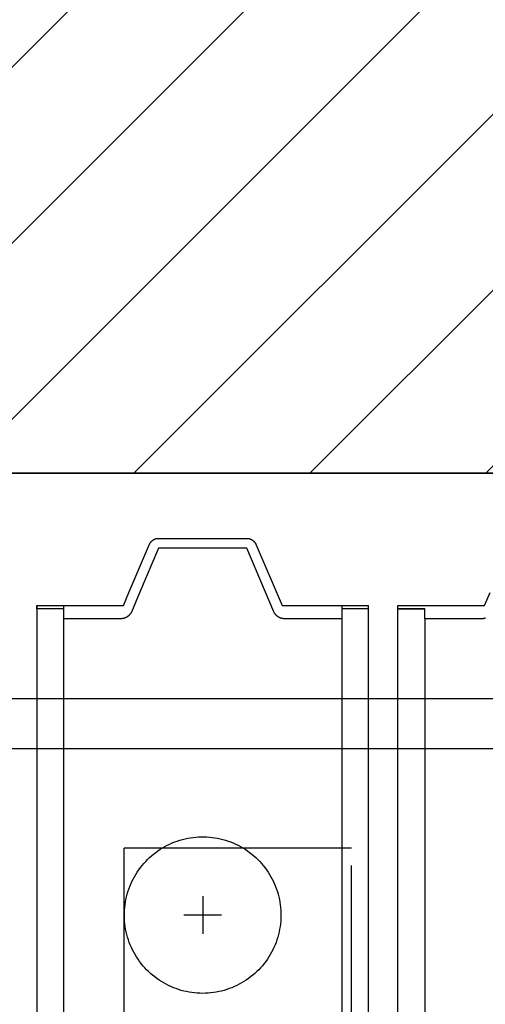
# Model space of a CAD drawing. Header units: millimetres. Extents: x -587 to 358276, y -26688 to 221215.
# Tile 93 of 256: x 9396 to 9410, y 10349 to 10379. Entities that reach past the tile are written whole.
import ezdxf

# ---------------------------------------------------------------- set-up
doc = ezdxf.new("R2010")
doc.units = ezdxf.units.MM
doc.header["$MEASUREMENT"] = 0
for name, color, linetype, lineweight in [('A_istniejące ściany', 7, 'Continuous', 35), ('l.wypełnien', 253, 'Continuous', 5), ('wymiarowanie', 176, 'Continuous', 9)]:
    doc.layers.add(name, color=color, linetype=linetype, lineweight=lineweight)
doc.layers.add('AVECO MODUŁY', color=40, linetype='Continuous')
doc.layers.add('AVECO TORY', color=7, linetype='Continuous')
doc.styles.add('styl2', font='simplex.shx')
doc.dimstyles.new('Skala 1-50', dxfattribs={"dimtxt": 12, "dimasz": 5, "dimexe": 1, "dimexo": 1, "dimgap": 1.5, "dimtad": 1, "dimdec": 1, "dimrnd": 0.5, "dimtxsty": 'styl2', "dimblk": 'ARCHTICK', "dimcen": 5, "dimadec": 0, "dimazin": 0, "dimtfac": 1, "dimtdec": 1, "dimtmove": 1, "dimatfit": 3, "dimldrblk": 'ARCHTICK', "dimfxl": 5, "dimfxlon": 1, "dimlwd": -1, "dimlwe": -1, "dimarcsym": 0})

# ---------------------------------------------------------------- blocks, each defined once
blk = doc.blocks.new('_ArchTick')
at = {"color": 0, "linetype": 'ByBlock', "const_width": 0.15}
blk.add_lwpolyline([(-0.5, -0.5), (0.5, 0.5)], dxfattribs=at)
blk = doc.blocks.new('*D3942')
at = {"layer": 'Defpoints', "color": 0}
for p in [(8932.185, 10365.413), (9416.719, 10365.413), (9416.719, 10334.635)]:
    blk.add_point(p, dxfattribs=at)
at = {"layer": 'wymiarowanie', "color": 0}
for p, q in [((8932.185, 10339.635), (8932.185, 10333.635)), ((9416.719, 10339.635), (9416.719, 10333.635)), ((8932.185, 10334.635), (9416.719, 10334.635))]:
    blk.add_line(p, q, dxfattribs=at)
at = {"layer": 'wymiarowanie', "color": 0, "xscale": 5, "yscale": 5, "zscale": 5, "rotation": 180}
blk.add_blockref('_ArchTick', (8932.185, 10334.635), dxfattribs=at)
at = {"layer": 'wymiarowanie', "color": 0, "xscale": 5, "yscale": 5, "zscale": 5}
blk.add_blockref('_ArchTick', (9416.719, 10334.635), dxfattribs=at)
at = {"layer": 'wymiarowanie', "color": 0, "insert": (9174.452, 10342.988), "char_height": 12, "attachment_point": 5, "style": 'styl2'}
blk.add_mtext('484,5', dxfattribs=at)

msp = doc.modelspace()

# ---------------------------------------------------------------- hatches: boundary and pattern name
at = {"layer": 'l.wypełnien'}
h = msp.add_hatch(dxfattribs=at)
h.set_pattern_fill('ANSI31', color=256, scale=30, style=0)
h.set_pattern_definition([(45, (0, 6.0705), (-2.6516504, 2.6516504), [])])
h.paths.add_polyline_path([(8887.185, 10290.907), (8887.185, 10545.867), (8932.185, 10545.867), (8932.185, 10408.593), (9059.57, 10408.593), (9368.185, 10408.593), (9394.225, 10408.593), (9416.719, 10408.593), (9416.719, 10365.413), (9405.312, 10365.413), (9376.249, 10365.413), (8932.185, 10365.413), (8932.185, 10290.907)])
h.paths.add_polyline_path([(9871.185, 10808.06), (9871.185, 10798.06), (9878.225, 10798.06), (9890.225, 10798.06), (10052.225, 10798.06), (10052.225, 10570.593), (10066.225, 10570.593), (10066.225, 10712.066), (10066.225, 10717.997), (10066.225, 10718.055), (10066.225, 10734.805), (10066.225, 10771.305), (10066.225, 10782.066), (10066.225, 10787.997), (10066.225, 10788.055), (10066.225, 10787.997), (10066.225, 10782.066), (10066.222, 10782.066), (10066.225, 10787.997), (10066.225, 10788.055), (10066.225, 10798.06), (10125.492, 10798.06), (10125.492, 10814.147), (10125.492, 10826), (10125.492, 10840.393), (10058.805, 10840.393), (9924.185, 10840.393), (9924.185, 10868.393), (9879.185, 10868.393), (9879.185, 10840.393), (9871.185, 10840.393), (9871.185, 10808.06)])
h.paths.add_polyline_path([(9570.472, 10800.593), (9731.225, 10800.593), (9731.225, 10737.593), (9748.225, 10737.593), (9748.225, 10800.06), (9768.185, 10800.06), (9768.185, 10808.06), (9781.185, 10808.06), (9781.185, 10840.393), (9769.779, 10840.393), (9645.185, 10840.393), (9645.185, 10839.593), (9604.185, 10839.593), (9570.472, 10839.593)])
h.paths.add_polyline_path([(9394.225, 10800.593), (9428.472, 10800.593), (9428.472, 10839.593), (9388.185, 10839.593), (9388.185, 10800.593), (9394.225, 10800.593)])
h.paths.add_polyline_path([(9428.472, 10800.593), (9428.472, 10839.593), (9448.472, 10839.593), (9448.472, 10800.593)])
h.paths.add_polyline_path([(9550.472, 10800.593), (9570.472, 10800.593), (9570.472, 10839.593), (9550.472, 10839.593)])
h.paths.add_polyline_path([(9368.185, 10800.593), (9388.185, 10800.593), (9388.185, 10839.593), (9368.185, 10839.593)])
h.paths.add_polyline_path([(9604.185, 10839.593), (9604.185, 10855.393), (9645.185, 10855.393), (9645.185, 10839.593)])
h.paths.add_polyline_path([(9368.185, 10428.593), (9368.185, 10408.593), (9394.225, 10408.593), (9394.225, 10428.593)])
h.paths.add_polyline_path([(9368.185, 10780.593), (9394.225, 10780.593), (9394.225, 10800.593), (9368.185, 10800.593)])

# ---------------------------------------------------------------- linework, layer by layer
at = {"layer": 'A_istniejące ściany', "color": 7, "ltscale": 15}
msp.add_lwpolyline([(9405.312, 10408.593), (9416.719, 10408.593), (9416.719, 10365.413), (9405.312, 10365.413)], dxfattribs=at)
at = {"layer": 'A_istniejące ściany', "color": 7}
msp.add_lwpolyline([(8932.185, 10365.413), (9405.312, 10365.413)], dxfattribs=at)
at = {"layer": 'AVECO MODUŁY', "color": 7}
for p, q in [((9399.297, 10361.813), (9399.923, 10363.276)), ((9399.923, 10363.276), (9399.925, 10363.281)), ((9399.925, 10363.281), (9399.927, 10363.286)), ((9399.927, 10363.286), (9399.93, 10363.291)), ((9399.93, 10363.291), (9399.932, 10363.295)), ((9399.932, 10363.295), (9399.935, 10363.3)), ((9399.935, 10363.3), (9399.938, 10363.304)), ((9399.938, 10363.304), (9399.941, 10363.309)), ((9399.941, 10363.309), (9399.943, 10363.314)), ((9399.943, 10363.314), (9399.946, 10363.318)), ((9399.946, 10363.318), (9399.95, 10363.323)), ((9399.95, 10363.323), (9399.953, 10363.327)), ((9399.953, 10363.327), (9399.956, 10363.331)), ((9399.956, 10363.331), (9399.959, 10363.336)), ((9399.959, 10363.336), (9399.963, 10363.34)), ((9399.963, 10363.34), (9399.966, 10363.344)), ((9399.966, 10363.344), (9399.97, 10363.348)), ((9399.97, 10363.348), (9399.974, 10363.352)), ((9399.974, 10363.352), (9399.978, 10363.356)), ((9399.978, 10363.356), (9399.981, 10363.36)), ((9399.981, 10363.36), (9399.985, 10363.364)), ((9399.985, 10363.364), (9399.989, 10363.368)), ((9399.989, 10363.368), (9399.994, 10363.372)), ((9399.994, 10363.372), (9399.998, 10363.376)), ((9399.998, 10363.376), (9400.002, 10363.379)), ((9400.002, 10363.379), (9400.006, 10363.383)), ((9400.006, 10363.383), (9400.011, 10363.386)), ((9400.011, 10363.386), (9400.015, 10363.39)), ((9400.015, 10363.39), (9400.02, 10363.393)), ((9400.02, 10363.393), (9400.024, 10363.396)), ((9400.024, 10363.396), (9400.029, 10363.399)), ((9400.029, 10363.399), (9400.034, 10363.403)), ((9400.034, 10363.403), (9400.039, 10363.405)), ((9400.039, 10363.405), (9400.043, 10363.408)), ((9400.043, 10363.408), (9400.048, 10363.411)), ((9400.048, 10363.411), (9400.053, 10363.414)), ((9400.053, 10363.414), (9400.058, 10363.416)), ((9400.058, 10363.416), (9400.063, 10363.419)), ((9400.063, 10363.419), (9400.068, 10363.421)), ((9400.068, 10363.421), (9400.073, 10363.424)), ((9400.073, 10363.424), (9400.079, 10363.426)), ((9400.079, 10363.426), (9400.084, 10363.428)), ((9400.084, 10363.428), (9400.089, 10363.43)), ((9400.089, 10363.43), (9400.094, 10363.432)), ((9400.094, 10363.432), (9400.099, 10363.434)), ((9400.099, 10363.434), (9400.105, 10363.435)), ((9400.105, 10363.435), (9400.11, 10363.437)), ((9400.11, 10363.437), (9400.115, 10363.438)), ((9400.115, 10363.438), (9400.121, 10363.44)), ((9400.121, 10363.44), (9400.126, 10363.441)), ((9400.126, 10363.441), (9400.131, 10363.442)), ((9400.131, 10363.442), (9400.136, 10363.443)), ((9400.136, 10363.443), (9400.142, 10363.444)), ((9400.142, 10363.444), (9400.147, 10363.445)), ((9400.147, 10363.445), (9400.152, 10363.446)), ((9400.152, 10363.446), (9400.158, 10363.447)), ((9400.158, 10363.447), (9400.163, 10363.447)), ((9400.163, 10363.447), (9400.168, 10363.448)), ((9400.168, 10363.448), (9400.174, 10363.448)), ((9400.174, 10363.448), (9400.179, 10363.449)), ((9400.179, 10363.449), (9400.184, 10363.449)), ((9400.184, 10363.449), (9402.849, 10363.449)), ((9402.849, 10363.449), (9402.86, 10363.449)), ((9402.86, 10363.449), (9402.865, 10363.449)), ((9402.865, 10363.449), (9402.87, 10363.448)), ((9402.87, 10363.448), (9402.875, 10363.448)), ((9402.875, 10363.448), (9402.881, 10363.447)), ((9402.881, 10363.447), (9402.886, 10363.447)), ((9402.886, 10363.447), (9402.891, 10363.446)), ((9402.891, 10363.446), (9402.897, 10363.445)), ((9402.897, 10363.445), (9402.902, 10363.444)), ((9402.902, 10363.444), (9402.907, 10363.443)), ((9402.907, 10363.443), (9402.913, 10363.442)), ((9402.913, 10363.442), (9402.918, 10363.441)), ((9402.918, 10363.441), (9402.923, 10363.44)), ((9402.923, 10363.44), (9402.929, 10363.438)), ((9402.929, 10363.438), (9402.934, 10363.437)), ((9402.934, 10363.437), (9402.939, 10363.435)), ((9402.939, 10363.435), (9402.944, 10363.434)), ((9402.944, 10363.434), (9402.95, 10363.432)), ((9402.95, 10363.432), (9402.955, 10363.43)), ((9402.955, 10363.43), (9402.96, 10363.428)), ((9402.96, 10363.428), (9402.965, 10363.426)), ((9402.965, 10363.426), (9402.97, 10363.424)), ((9402.97, 10363.424), (9402.975, 10363.421)), ((9402.975, 10363.421), (9402.98, 10363.419)), ((9402.98, 10363.419), (9402.985, 10363.416)), ((9402.985, 10363.416), (9402.99, 10363.414)), ((9402.99, 10363.414), (9402.995, 10363.411)), ((9402.995, 10363.411), (9403, 10363.408)), ((9403, 10363.408), (9403.005, 10363.405)), ((9403.005, 10363.405), (9403.01, 10363.403)), ((9403.01, 10363.403), (9403.015, 10363.399)), ((9403.015, 10363.399), (9403.019, 10363.396)), ((9403.019, 10363.396), (9403.024, 10363.393)), ((9403.024, 10363.393), (9403.028, 10363.39)), ((9403.028, 10363.39), (9403.033, 10363.386)), ((9403.033, 10363.386), (9403.037, 10363.383)), ((9403.037, 10363.383), (9403.042, 10363.379)), ((9403.042, 10363.379), (9403.046, 10363.376)), ((9403.046, 10363.376), (9403.05, 10363.372)), ((9403.05, 10363.372), (9403.054, 10363.368)), ((9403.054, 10363.368), (9403.058, 10363.364)), ((9403.058, 10363.364), (9403.062, 10363.36)), ((9403.062, 10363.36), (9403.066, 10363.356)), ((9403.066, 10363.356), (9403.07, 10363.352)), ((9403.07, 10363.352), (9403.074, 10363.348)), ((9403.074, 10363.348), (9403.077, 10363.344)), ((9403.077, 10363.344), (9403.081, 10363.34)), ((9403.081, 10363.34), (9403.084, 10363.336)), ((9403.084, 10363.336), (9403.088, 10363.331)), ((9403.088, 10363.331), (9403.091, 10363.327)), ((9403.091, 10363.327), (9403.094, 10363.323)), ((9403.094, 10363.323), (9403.097, 10363.318)), ((9403.097, 10363.318), (9403.1, 10363.314)), ((9403.1, 10363.314), (9403.103, 10363.309)), ((9403.103, 10363.309), (9403.106, 10363.304)), ((9403.106, 10363.304), (9403.109, 10363.3)), ((9403.109, 10363.3), (9403.111, 10363.295)), ((9403.111, 10363.295), (9403.114, 10363.291)), ((9403.114, 10363.291), (9403.116, 10363.286)), ((9403.116, 10363.286), (9403.119, 10363.281)), ((9403.119, 10363.281), (9403.121, 10363.276)), ((9403.121, 10363.276), (9403.913, 10361.425)), ((9400.194, 10363.149), (9399.621, 10361.808)), ((9401.834, 10363.149), (9400.194, 10363.149)), ((9402.849, 10363.149), (9401.834, 10363.149)), ((9403.668, 10361.235), (9402.849, 10363.149)), ((9399.131, 10361.425), (9399.297, 10361.813)), ((9399.621, 10361.808), (9399.372, 10361.227)), ((9410.017, 10361.425), (9410.183, 10361.813)), ((9396.522, 10361.425), (9396.522, 10357.769)), ((9396.522, 10361.325), (9396.522, 10361.425)), ((9396.522, 10361.425), (9397.333, 10361.425)), ((9397.333, 10249.649), (9397.333, 10361.425)), ((9397.333, 10361.425), (9399.131, 10361.425)), ((9403.913, 10361.425), (9404.297, 10361.425)), ((9404.297, 10361.425), (9406.522, 10361.425)), ((9405.711, 10361.425), (9405.711, 10249.649)), ((9406.522, 10249.649), (9406.522, 10361.425)), ((9407.408, 10361.325), (9407.408, 10361.425)), ((9407.408, 10361.425), (9408.219, 10361.425)), ((9408.219, 10361.425), (9409.238, 10361.425)), ((9409.238, 10361.425), (9410.017, 10361.425)), ((9397.29, 10361.325), (9396.522, 10361.325)), ((9397.333, 10361.325), (9397.29, 10361.325)), ((9399.255, 10361.088), (9399.25, 10361.084)), ((9399.26, 10361.091), (9399.255, 10361.088)), ((9399.265, 10361.095), (9399.26, 10361.091)), ((9399.27, 10361.099), (9399.265, 10361.095)), ((9399.275, 10361.102), (9399.27, 10361.099)), ((9399.28, 10361.106), (9399.275, 10361.102)), ((9399.284, 10361.11), (9399.28, 10361.106)), ((9399.289, 10361.114), (9399.284, 10361.11)), ((9399.293, 10361.119), (9399.289, 10361.114)), ((9399.298, 10361.123), (9399.293, 10361.119)), ((9399.302, 10361.127), (9399.298, 10361.123)), ((9399.307, 10361.131), (9399.302, 10361.127)), ((9399.315, 10361.14), (9399.307, 10361.131)), ((9399.323, 10361.15), (9399.315, 10361.14)), ((9399.331, 10361.159), (9399.323, 10361.15)), ((9399.338, 10361.168), (9399.331, 10361.159)), ((9399.345, 10361.178), (9399.338, 10361.168)), ((9399.351, 10361.188), (9399.345, 10361.178)), ((9399.357, 10361.198), (9399.351, 10361.188)), ((9399.363, 10361.208), (9399.357, 10361.198)), ((9399.368, 10361.219), (9399.363, 10361.208)), ((9399.372, 10361.227), (9399.368, 10361.219)), ((9403.671, 10361.227), (9403.668, 10361.235)), ((9403.681, 10361.208), (9403.671, 10361.227)), ((9403.686, 10361.198), (9403.681, 10361.208)), ((9403.692, 10361.188), (9403.686, 10361.198)), ((9403.699, 10361.178), (9403.692, 10361.188)), ((9403.706, 10361.168), (9403.699, 10361.178)), ((9403.713, 10361.159), (9403.706, 10361.168)), ((9403.721, 10361.15), (9403.713, 10361.159)), ((9403.729, 10361.14), (9403.721, 10361.15)), ((9403.737, 10361.131), (9403.729, 10361.14)), ((9403.741, 10361.127), (9403.737, 10361.131)), ((9403.746, 10361.123), (9403.741, 10361.127)), ((9403.75, 10361.119), (9403.746, 10361.123)), ((9403.755, 10361.114), (9403.75, 10361.119)), ((9403.759, 10361.11), (9403.755, 10361.114)), ((9403.764, 10361.106), (9403.759, 10361.11)), ((9403.769, 10361.102), (9403.764, 10361.106)), ((9403.774, 10361.099), (9403.769, 10361.102)), ((9403.779, 10361.095), (9403.774, 10361.099)), ((9403.784, 10361.091), (9403.779, 10361.095)), ((9403.789, 10361.088), (9403.784, 10361.091)), ((9403.794, 10361.084), (9403.789, 10361.088)), ((9406.479, 10361.325), (9405.711, 10361.325)), ((9406.522, 10361.325), (9406.479, 10361.325)), ((9407.408, 10249.749), (9407.408, 10361.325)), ((9407.408, 10361.325), (9408.219, 10361.325)), ((9407.908, 10361.325), (9407.408, 10361.325)), ((9408.219, 10361.325), (9407.908, 10361.325)), ((9408.219, 10361.225), (9408.219, 10361.325)), ((9408.219, 10361.025), (9408.219, 10361.225)), ((9399.067, 10361.025), (9397.333, 10361.025)), ((9399.079, 10361.026), (9399.067, 10361.025)), ((9399.09, 10361.027), (9399.079, 10361.026)), ((9399.102, 10361.028), (9399.09, 10361.027)), ((9399.114, 10361.03), (9399.102, 10361.028)), ((9399.126, 10361.032), (9399.114, 10361.03)), ((9399.137, 10361.035), (9399.126, 10361.032)), ((9399.149, 10361.038), (9399.137, 10361.035)), ((9399.161, 10361.041), (9399.149, 10361.038)), ((9399.167, 10361.043), (9399.161, 10361.041)), ((9399.173, 10361.045), (9399.167, 10361.043)), ((9399.178, 10361.047), (9399.173, 10361.045)), ((9399.184, 10361.05), (9399.178, 10361.047)), ((9399.19, 10361.052), (9399.184, 10361.05)), ((9399.195, 10361.054), (9399.19, 10361.052)), ((9399.201, 10361.057), (9399.195, 10361.054)), ((9399.207, 10361.059), (9399.201, 10361.057)), ((9399.212, 10361.062), (9399.207, 10361.059)), ((9399.218, 10361.065), (9399.212, 10361.062)), ((9399.223, 10361.068), (9399.218, 10361.065)), ((9399.229, 10361.071), (9399.223, 10361.068)), ((9399.234, 10361.074), (9399.229, 10361.071)), ((9399.239, 10361.077), (9399.234, 10361.074)), ((9399.245, 10361.081), (9399.239, 10361.077)), ((9399.25, 10361.084), (9399.245, 10361.081)), ((9403.799, 10361.081), (9403.794, 10361.084)), ((9403.804, 10361.077), (9403.799, 10361.081)), ((9403.81, 10361.074), (9403.804, 10361.077)), ((9403.815, 10361.071), (9403.81, 10361.074)), ((9403.82, 10361.068), (9403.815, 10361.071)), ((9403.826, 10361.065), (9403.82, 10361.068)), ((9403.831, 10361.062), (9403.826, 10361.065)), ((9403.837, 10361.059), (9403.831, 10361.062)), ((9403.843, 10361.057), (9403.837, 10361.059)), ((9403.848, 10361.054), (9403.843, 10361.057)), ((9403.854, 10361.052), (9403.848, 10361.054)), ((9403.86, 10361.05), (9403.854, 10361.052)), ((9403.865, 10361.047), (9403.86, 10361.05)), ((9403.871, 10361.045), (9403.865, 10361.047)), ((9403.877, 10361.043), (9403.871, 10361.045)), ((9403.883, 10361.041), (9403.877, 10361.043)), ((9403.895, 10361.038), (9403.883, 10361.041)), ((9403.906, 10361.035), (9403.895, 10361.038)), ((9403.918, 10361.032), (9403.906, 10361.035)), ((9403.93, 10361.03), (9403.918, 10361.032)), ((9403.942, 10361.028), (9403.93, 10361.03)), ((9403.953, 10361.027), (9403.942, 10361.028)), ((9403.965, 10361.026), (9403.953, 10361.027)), ((9403.977, 10361.025), (9403.965, 10361.026)), ((9405.711, 10361.025), (9403.977, 10361.025)), ((9408.219, 10361.025), (9408.219, 10250.049)), ((9409.953, 10361.025), (9408.219, 10361.025)), ((9409.964, 10361.026), (9409.953, 10361.025)), ((9409.976, 10361.027), (9409.964, 10361.026)), ((9409.988, 10361.028), (9409.976, 10361.027)), ((9410, 10361.03), (9409.988, 10361.028)), ((9410.012, 10361.032), (9410, 10361.03)), ((9410.023, 10361.035), (9410.012, 10361.032)), ((9410.035, 10361.038), (9410.023, 10361.035)), ((9410.047, 10361.041), (9410.035, 10361.038)), ((9396.522, 10357.769), (9396.522, 10249.649)), ((9400.53, 10354.232), (9400.605, 10354.265)), ((9400.605, 10354.265), (9400.681, 10354.296)), ((9400.681, 10354.296), (9400.758, 10354.324)), ((9400.758, 10354.324), (9400.836, 10354.349)), ((9400.836, 10354.349), (9400.914, 10354.371)), ((9400.914, 10354.371), (9400.994, 10354.391)), ((9400.994, 10354.391), (9401.074, 10354.408)), ((9401.074, 10354.408), (9401.155, 10354.422)), ((9401.155, 10354.422), (9401.236, 10354.433)), ((9401.236, 10354.433), (9401.317, 10354.442)), ((9401.317, 10354.442), (9401.399, 10354.448)), ((9401.399, 10354.448), (9401.481, 10354.45)), ((9401.481, 10354.45), (9401.563, 10354.45)), ((9401.563, 10354.45), (9401.645, 10354.448)), ((9401.645, 10354.448), (9401.726, 10354.442)), ((9401.726, 10354.442), (9401.808, 10354.433)), ((9401.808, 10354.433), (9401.889, 10354.422)), ((9401.889, 10354.422), (9401.97, 10354.408)), ((9401.97, 10354.408), (9402.05, 10354.391)), ((9402.05, 10354.391), (9402.129, 10354.371)), ((9402.129, 10354.371), (9402.208, 10354.349)), ((9402.208, 10354.349), (9402.286, 10354.324)), ((9402.286, 10354.324), (9402.363, 10354.296)), ((9402.363, 10354.296), (9402.439, 10354.265)), ((9402.439, 10354.265), (9402.514, 10354.232)), ((9399.142, 10354.107), (9399.142, 10265.513)), ((9406.004, 10354.107), (9399.154, 10354.107)), ((9400.044, 10353.931), (9400.109, 10353.981)), ((9400.109, 10353.981), (9400.175, 10354.029)), ((9400.175, 10354.029), (9400.243, 10354.074)), ((9400.243, 10354.074), (9400.313, 10354.117)), ((9400.313, 10354.117), (9400.384, 10354.158)), ((9400.384, 10354.158), (9400.456, 10354.196)), ((9400.456, 10354.196), (9400.53, 10354.232)), ((9402.514, 10354.232), (9402.588, 10354.196)), ((9402.588, 10354.196), (9402.66, 10354.158)), ((9402.66, 10354.158), (9402.731, 10354.117)), ((9402.731, 10354.117), (9402.801, 10354.074)), ((9402.801, 10354.074), (9402.869, 10354.029)), ((9402.869, 10354.029), (9402.935, 10353.981)), ((9402.935, 10353.981), (9403, 10353.931)), ((9399.748, 10353.648), (9399.804, 10353.708)), ((9399.804, 10353.708), (9399.861, 10353.767)), ((9399.861, 10353.767), (9399.92, 10353.824)), ((9399.92, 10353.824), (9399.981, 10353.878)), ((9399.981, 10353.878), (9400.044, 10353.931)), ((9403, 10353.931), (9403.063, 10353.878)), ((9403.063, 10353.878), (9403.124, 10353.824)), ((9403.124, 10353.824), (9403.183, 10353.767)), ((9403.183, 10353.767), (9403.24, 10353.708)), ((9403.24, 10353.708), (9403.295, 10353.648)), ((9399.506, 10353.318), (9399.55, 10353.387)), ((9399.55, 10353.387), (9399.596, 10353.455)), ((9399.596, 10353.455), (9399.645, 10353.521)), ((9399.645, 10353.521), (9399.696, 10353.585)), ((9399.696, 10353.585), (9399.748, 10353.648)), ((9403.295, 10353.648), (9403.348, 10353.585)), ((9403.348, 10353.585), (9403.399, 10353.521)), ((9403.399, 10353.521), (9403.447, 10353.455)), ((9403.447, 10353.455), (9403.494, 10353.387)), ((9403.494, 10353.387), (9403.537, 10353.318)), ((9406.004, 10264.107), (9406.004, 10353.589)), ((9399.356, 10353.027), (9399.39, 10353.102)), ((9399.39, 10353.102), (9399.426, 10353.175)), ((9399.426, 10353.175), (9399.465, 10353.247)), ((9399.465, 10353.247), (9399.506, 10353.318)), ((9403.537, 10353.318), (9403.579, 10353.247)), ((9403.579, 10353.247), (9403.618, 10353.175)), ((9403.618, 10353.175), (9403.654, 10353.102)), ((9403.654, 10353.102), (9403.688, 10353.027)), ((9399.247, 10352.718), (9399.27, 10352.797)), ((9399.27, 10352.797), (9399.296, 10352.875)), ((9399.296, 10352.875), (9399.325, 10352.952)), ((9399.325, 10352.952), (9399.356, 10353.027)), ((9403.688, 10353.027), (9403.719, 10352.952)), ((9403.719, 10352.952), (9403.747, 10352.875)), ((9403.747, 10352.875), (9403.773, 10352.797)), ((9403.773, 10352.797), (9403.796, 10352.718)), ((9399.182, 10352.398), (9399.194, 10352.479)), ((9399.194, 10352.479), (9399.209, 10352.559)), ((9399.209, 10352.559), (9399.227, 10352.639)), ((9399.227, 10352.639), (9399.247, 10352.718)), ((9401.522, 10352.658), (9401.522, 10351.525)), ((9403.796, 10352.718), (9403.817, 10352.639)), ((9403.817, 10352.639), (9403.835, 10352.559)), ((9403.835, 10352.559), (9403.849, 10352.479)), ((9403.849, 10352.479), (9403.861, 10352.398)), ((9399.163, 10352.153), (9399.167, 10352.235)), ((9399.167, 10352.235), (9399.173, 10352.316)), ((9399.173, 10352.316), (9399.182, 10352.398)), ((9403.861, 10352.398), (9403.871, 10352.316)), ((9403.871, 10352.316), (9403.877, 10352.235)), ((9403.877, 10352.235), (9403.881, 10352.153)), ((9399.162, 10352.071), (9399.163, 10352.153)), ((9399.165, 10351.989), (9399.162, 10352.071)), ((9399.17, 10351.907), (9399.165, 10351.989)), ((9399.177, 10351.826), (9399.17, 10351.907)), ((9402.089, 10352.091), (9400.955, 10352.091)), ((9403.874, 10351.907), (9403.866, 10351.826)), ((9403.879, 10351.989), (9403.874, 10351.907)), ((9403.881, 10352.071), (9403.879, 10351.989)), ((9403.881, 10352.153), (9403.881, 10352.071)), ((9399.188, 10351.744), (9399.177, 10351.826)), ((9399.201, 10351.664), (9399.188, 10351.744)), ((9399.218, 10351.583), (9399.201, 10351.664)), ((9403.842, 10351.664), (9403.826, 10351.583)), ((9403.856, 10351.744), (9403.842, 10351.664)), ((9403.866, 10351.826), (9403.856, 10351.744)), ((9399.237, 10351.504), (9399.218, 10351.583)), ((9399.258, 10351.425), (9399.237, 10351.504)), ((9399.283, 10351.347), (9399.258, 10351.425)), ((9399.31, 10351.269), (9399.283, 10351.347)), ((9403.761, 10351.347), (9403.734, 10351.269)), ((9403.785, 10351.425), (9403.761, 10351.347)), ((9403.807, 10351.504), (9403.785, 10351.425)), ((9403.826, 10351.583), (9403.807, 10351.504)), ((9399.34, 10351.193), (9399.31, 10351.269)), ((9399.373, 10351.118), (9399.34, 10351.193)), ((9399.408, 10351.044), (9399.373, 10351.118)), ((9399.445, 10350.971), (9399.408, 10351.044)), ((9403.636, 10351.044), (9403.599, 10350.971)), ((9403.671, 10351.118), (9403.636, 10351.044)), ((9403.704, 10351.193), (9403.671, 10351.118)), ((9403.734, 10351.269), (9403.704, 10351.193)), ((9399.485, 10350.9), (9399.445, 10350.971)), ((9399.528, 10350.83), (9399.485, 10350.9)), ((9399.573, 10350.761), (9399.528, 10350.83)), ((9399.62, 10350.695), (9399.573, 10350.761)), ((9403.471, 10350.761), (9403.423, 10350.695)), ((9403.516, 10350.83), (9403.471, 10350.761)), ((9403.558, 10350.9), (9403.516, 10350.83)), ((9403.599, 10350.971), (9403.558, 10350.9)), ((9399.67, 10350.629), (9399.62, 10350.695)), ((9399.722, 10350.566), (9399.67, 10350.629)), ((9399.776, 10350.504), (9399.722, 10350.566)), ((9399.832, 10350.445), (9399.776, 10350.504)), ((9399.89, 10350.387), (9399.832, 10350.445)), ((9403.212, 10350.445), (9403.154, 10350.387)), ((9403.268, 10350.504), (9403.212, 10350.445)), ((9403.322, 10350.566), (9403.268, 10350.504)), ((9403.374, 10350.629), (9403.322, 10350.566)), ((9403.423, 10350.695), (9403.374, 10350.629)), ((9399.95, 10350.331), (9399.89, 10350.387)), ((9400.012, 10350.278), (9399.95, 10350.331)), ((9400.076, 10350.227), (9400.012, 10350.278)), ((9400.142, 10350.178), (9400.076, 10350.227)), ((9400.209, 10350.131), (9400.142, 10350.178)), ((9400.278, 10350.086), (9400.209, 10350.131)), ((9402.835, 10350.131), (9402.766, 10350.086)), ((9402.902, 10350.178), (9402.835, 10350.131)), ((9402.968, 10350.227), (9402.902, 10350.178)), ((9403.032, 10350.278), (9402.968, 10350.227)), ((9403.094, 10350.331), (9403.032, 10350.278)), ((9403.154, 10350.387), (9403.094, 10350.331)), ((9400.348, 10350.045), (9400.278, 10350.086)), ((9400.42, 10350.005), (9400.348, 10350.045)), ((9400.493, 10349.968), (9400.42, 10350.005)), ((9400.567, 10349.934), (9400.493, 10349.968)), ((9400.643, 10349.902), (9400.567, 10349.934)), ((9400.719, 10349.873), (9400.643, 10349.902)), ((9400.797, 10349.846), (9400.719, 10349.873)), ((9400.875, 10349.822), (9400.797, 10349.846)), ((9400.954, 10349.801), (9400.875, 10349.822)), ((9402.169, 10349.822), (9402.09, 10349.801)), ((9402.247, 10349.846), (9402.169, 10349.822)), ((9402.325, 10349.873), (9402.247, 10349.846)), ((9402.401, 10349.902), (9402.325, 10349.873)), ((9402.477, 10349.934), (9402.401, 10349.902)), ((9402.551, 10349.968), (9402.477, 10349.934)), ((9402.624, 10350.005), (9402.551, 10349.968)), ((9402.696, 10350.045), (9402.624, 10350.005)), ((9402.766, 10350.086), (9402.696, 10350.045)), ((9401.034, 10349.783), (9400.954, 10349.801)), ((9401.114, 10349.767), (9401.034, 10349.783)), ((9401.195, 10349.755), (9401.114, 10349.767)), ((9401.277, 10349.745), (9401.195, 10349.755)), ((9401.358, 10349.737), (9401.277, 10349.745)), ((9401.44, 10349.733), (9401.358, 10349.737)), ((9401.522, 10349.732), (9401.44, 10349.733)), ((9401.604, 10349.733), (9401.522, 10349.732)), ((9401.686, 10349.737), (9401.604, 10349.733)), ((9401.767, 10349.745), (9401.686, 10349.737)), ((9401.848, 10349.755), (9401.767, 10349.745)), ((9401.929, 10349.767), (9401.848, 10349.755)), ((9402.01, 10349.783), (9401.929, 10349.767)), ((9402.09, 10349.801), (9402.01, 10349.783))]:
    msp.add_line(p, q, dxfattribs=at)
at = {"layer": 'AVECO TORY', "color": 7}
for p, q in [((9428.346, 10358.607), (9385.499, 10358.607)), ((9428.346, 10357.107), (9383.999, 10357.107))]:
    msp.add_line(p, q, dxfattribs=at)

# ---------------------------------------------------------------- dimensions: what is measured, and where the dimension line sits
at = {"layer": 'wymiarowanie'}
dim = msp.add_linear_dim(base=(9416.719, 10334.635), p1=(8932.185, 10365.413), p2=(9416.719, 10365.413), dimstyle='Skala 1-50', dxfattribs=at)
dim.commit()
dim.dimension.update_dxf_attribs({"geometry": '*D3942', "text_midpoint": (9174.452, 10342.988)})

doc.saveas('drawing.dxf')
